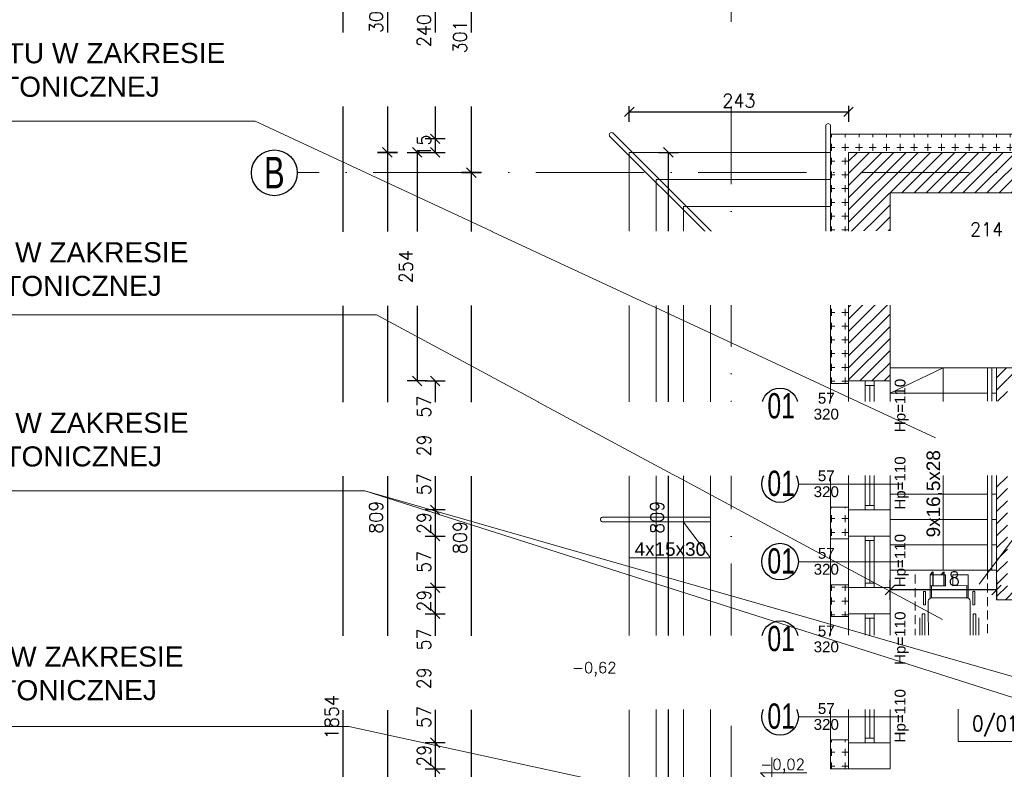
# Model space of a CAD drawing. Header units: millimetres. Extents: x -37273 to 136949, y -1495242345 to -598.
# Tile 26 of 53: x 54228 to 55319, y -16874 to -16043. Entities that reach past the tile are written whole.
import ezdxf

# ---------------------------------------------------------------- set-up
doc = ezdxf.new("R2010")
doc.units = ezdxf.units.MM
for name, pattern in [('217-500', [2, 0, -0.5, 1.5]), ('ACAD_ISO10W100', [18, 12, -3, 0, -3]), ('DASHED', [0.75, 0.5, -0.25])]:
    doc.linetypes.add(name, pattern=pattern)
for name, color, linetype, lineweight in [('0.05 SPRZĘT', 70, 'Continuous', 5), ('0.09Opis', 20, 'Continuous', 9), ('0.30 sciany', 2, 'Continuous', 30), ('A-OKN', 3, 'Continuous', 13), ('F-BIL-OP', 103, 'Continuous', 9), ('urządzenia', 252, 'Continuous', 0), ('wymiarowannie', 253, 'Continuous', 5), ('ściany', 190, 'Continuous', 25)]:
    doc.layers.add(name, color=color, linetype=linetype, lineweight=lineweight)
for name, color, linetype in [('OPISY', 4, 'Continuous'), ('wym', 1, 'Continuous'), ('ściana', 7, 'Continuous')]:
    doc.layers.add(name, color=color, linetype=linetype)
doc.layers.add('projektowana skarpa', color=7, linetype='Continuous', lineweight=5, true_color=0x3f3f3f)
doc.styles.add('arial12', font='arial.ttf', dxfattribs={"height": 12})
doc.styles.add('op2', font='arial.ttf')
doc.styles.add('SIMPLEX', font='simplex', dxfattribs={"width": 0.85})
doc.styles.get("Standard").update_dxf_attribs({"font": 'arial.ttf'})
doc.styles.add('Style-CHAR_FAST_FONT', font='CHAR_FAST_FONT.shx')
doc.styles.add('WYM_50', font='simplex.shx', dxfattribs={"width": 0.95})
doc.dimstyles.new('50', dxfattribs={"dimtxt": 15, "dimasz": 0.15, "dimexe": 13, "dimexo": 30, "dimgap": 5, "dimtad": 1, "dimdec": 0, "dimrnd": 0.5, "dimzin": 1, "dimdsep": 46, "dimtxsty": 'WYM_50', "dimblk": 'A', "dimcen": 3, "dimdle": 5, "dimse1": 1, "dimse2": 1, "dimclrd": 256, "dimclre": 256, "dimclrt": 2, "dimaunit": 1, "dimadec": 0, "dimazin": 0, "dimtfac": 0.32, "dimtdec": 0, "dimtix": 1, "dimtmove": 1, "dimatfit": 3, "dimldrblk": 'A', "dimfxl": 1, "dimtvp": 0.08, "dimtolj": 1, "dimtzin": 1, "dimarcsym": 0})
pattern_1 = [(90, (-12462.238, -3.81), (-15.24, 9e-16), [7.62, -7.62]), (180, (-12458.429, 0), (-2e-15, -15.24), [7.62, -7.62])]

# ---------------------------------------------------------------- blocks, each defined once
blk = doc.blocks.new('A')
at = {"color": 1, "linetype": 'Continuous'}
blk.add_line((0, 73.6), (0, -73.6), dxfattribs=at)
at = {"color": 7, "linetype": 'Continuous'}
blk.add_line((-35.3, -35.3), (35.3, 35.3), dxfattribs=at)
blk = doc.blocks.new('*D2054')
at = {"layer": 'Defpoints', "color": 0, "lineweight": 13, "ltscale": 3}
for p in [(54761.1, -15911.9), (54728, -16212.9), (54745.6, -16212.9)]:
    blk.add_point(p, dxfattribs=at)
at = {"layer": 'wym', "lineweight": -2}
blk.add_line((54728, -15912), (54728, -16212.7), dxfattribs=at)
at = {"layer": 'wym', "lineweight": -2, "ltscale": 3, "xscale": 0.15, "yscale": 0.15, "zscale": 0.15}
for p, rotation in [((54728, -15911.9), 90), ((54728, -16212.9), 270)]:
    blk.add_blockref('A', p, dxfattribs=dict(at, rotation=rotation))
at = {"layer": 'wym', "color": 2, "ltscale": 3, "insert": (54715.5, -16062.4), "char_height": 15, "attachment_point": 5, "rotation": 90, "style": 'WYM_50'}
blk.add_mtext('\\A1;301', dxfattribs=at)
blk = doc.blocks.new('*D2055')
at = {"layer": 'Defpoints', "color": 0, "lineweight": 13, "ltscale": 3}
for p in [(54672.9, -16212.9), (54672.9, -17021.9), (54728, -17021.9)]:
    blk.add_point(p, dxfattribs=at)
at = {"layer": 'wym', "lineweight": -2}
blk.add_line((54728, -16213), (54728, -17021.7), dxfattribs=at)
at = {"layer": 'wym', "lineweight": -2, "ltscale": 3, "xscale": 0.15, "yscale": 0.15, "zscale": 0.15}
for p, rotation in [((54728, -16212.9), 90), ((54728, -17021.9), 270)]:
    blk.add_blockref('A', p, dxfattribs=dict(at, rotation=rotation))
at = {"layer": 'wym', "color": 2, "ltscale": 3, "insert": (54715.5, -16617.4), "char_height": 15, "attachment_point": 5, "rotation": 90, "style": 'WYM_50'}
blk.add_mtext('\\A1;809', dxfattribs=at)
blk = doc.blocks.new('*D2059')
at = {"layer": 'Defpoints', "color": 0, "lineweight": 13, "ltscale": 3}
for p in [(55963, -15935.4), (54688, -16175.4), (55963, -16175.4)]:
    blk.add_point(p, dxfattribs=at)
at = {"layer": 'wym', "lineweight": -2}
blk.add_line((54688, -15935.5), (54688, -16175.2), dxfattribs=at)
at = {"layer": 'wym', "lineweight": -2, "ltscale": 3, "xscale": 0.15, "yscale": 0.15, "zscale": 0.15}
for p, rotation in [((54688, -15935.4), 90), ((54688, -16175.4), 270)]:
    blk.add_blockref('A', p, dxfattribs=dict(at, rotation=rotation))
at = {"layer": 'wym', "color": 2, "ltscale": 3, "insert": (54675.5, -16055.4), "char_height": 15, "attachment_point": 5, "rotation": 90, "style": 'WYM_50'}
blk.add_mtext('\\A1;240', dxfattribs=at)
blk = doc.blocks.new('*D2060')
at = {"layer": 'Defpoints', "color": 0, "lineweight": 13, "ltscale": 3}
for p in [(55963, -16175.4), (54688, -16190.4), (55963, -16190.4)]:
    blk.add_point(p, dxfattribs=at)
at = {"layer": 'wym', "lineweight": -2}
for p, q in [((54688, -16175.2), (54688, -16175.1)), ((54688, -16175.4), (54688, -16190.4)), ((54688, -16190.5), (54688, -16190.7))]:
    blk.add_line(p, q, dxfattribs=at)
at = {"layer": 'wym', "lineweight": -2, "ltscale": 3, "xscale": 0.15, "yscale": 0.15, "zscale": 0.15}
for p, rotation in [((54688, -16175.4), 270), ((54688, -16190.4), 90)]:
    blk.add_blockref('A', p, dxfattribs=dict(at, rotation=rotation))
at = {"layer": 'wym', "color": 2, "ltscale": 3, "insert": (54675.5, -16182.9), "char_height": 15, "attachment_point": 5, "rotation": 90, "style": 'WYM_50'}
blk.add_mtext('\\A1;15', dxfattribs=at)
blk = doc.blocks.new('*D2061')
at = {"layer": 'Defpoints', "color": 0, "lineweight": 13, "ltscale": 3}
for p in [(55126, -16190.4), (54668, -16443.8), (55146, -16443.8)]:
    blk.add_point(p, dxfattribs=at)
at = {"layer": 'wym', "lineweight": -2}
blk.add_line((54668, -16190.5), (54668, -16443.6), dxfattribs=at)
at = {"layer": 'wym', "lineweight": -2, "ltscale": 3, "xscale": 0.15, "yscale": 0.15, "zscale": 0.15}
for p, rotation in [((54668, -16190.4), 90), ((54668, -16443.8), 270)]:
    blk.add_blockref('A', p, dxfattribs=dict(at, rotation=rotation))
at = {"layer": 'wym', "color": 2, "ltscale": 3, "insert": (54655.5, -16317.1), "char_height": 15, "attachment_point": 5, "rotation": 90, "style": 'WYM_50'}
blk.add_mtext('\\A1;254', dxfattribs=at)
blk = doc.blocks.new('*D2062')
at = {"layer": 'Defpoints', "color": 0, "lineweight": 13, "ltscale": 3}
for p in [(55146, -16443.8), (54688, -16500.8), (55146, -16500.8)]:
    blk.add_point(p, dxfattribs=at)
at = {"layer": 'wym', "lineweight": -2}
blk.add_line((54688, -16443.9), (54688, -16500.6), dxfattribs=at)
at = {"layer": 'wym', "lineweight": -2, "ltscale": 3, "xscale": 0.15, "yscale": 0.15, "zscale": 0.15}
for p, rotation in [((54688, -16443.8), 90), ((54688, -16500.8), 270)]:
    blk.add_blockref('A', p, dxfattribs=dict(at, rotation=rotation))
at = {"layer": 'wym', "color": 2, "ltscale": 3, "insert": (54675.5, -16472.3), "char_height": 15, "attachment_point": 5, "rotation": 90, "style": 'WYM_50'}
blk.add_mtext('\\A1;57', dxfattribs=at)
blk = doc.blocks.new('*D2063')
at = {"layer": 'Defpoints', "color": 0, "lineweight": 13, "ltscale": 3}
for p in [(55146, -16500.8), (54688, -16529.8), (55146, -16529.8)]:
    blk.add_point(p, dxfattribs=at)
at = {"layer": 'wym', "lineweight": -2}
for p, q in [((54688, -16500.6), (54688, -16500.5)), ((54688, -16500.8), (54688, -16529.8)), ((54688, -16529.9), (54688, -16530.1))]:
    blk.add_line(p, q, dxfattribs=at)
at = {"layer": 'wym', "lineweight": -2, "ltscale": 3, "xscale": 0.15, "yscale": 0.15, "zscale": 0.15}
for p, rotation in [((54688, -16500.8), 270), ((54688, -16529.8), 90)]:
    blk.add_blockref('A', p, dxfattribs=dict(at, rotation=rotation))
at = {"layer": 'wym', "color": 2, "ltscale": 3, "insert": (54675.5, -16515.3), "char_height": 15, "attachment_point": 5, "rotation": 90, "style": 'WYM_50'}
blk.add_mtext('\\A1;29', dxfattribs=at)
blk = doc.blocks.new('*D2064')
at = {"layer": 'Defpoints', "color": 0, "lineweight": 13, "ltscale": 3}
for p in [(55146, -16529.8), (54688, -16586.8), (55146, -16586.8)]:
    blk.add_point(p, dxfattribs=at)
at = {"layer": 'wym', "lineweight": -2}
blk.add_line((54688, -16529.9), (54688, -16586.6), dxfattribs=at)
at = {"layer": 'wym', "lineweight": -2, "ltscale": 3, "xscale": 0.15, "yscale": 0.15, "zscale": 0.15}
for p, rotation in [((54688, -16529.8), 90), ((54688, -16586.8), 270)]:
    blk.add_blockref('A', p, dxfattribs=dict(at, rotation=rotation))
at = {"layer": 'wym', "color": 2, "ltscale": 3, "insert": (54675.5, -16558.3), "char_height": 15, "attachment_point": 5, "rotation": 90, "style": 'WYM_50'}
blk.add_mtext('\\A1;57', dxfattribs=at)
blk = doc.blocks.new('*D2065')
at = {"layer": 'Defpoints', "color": 0, "lineweight": 13, "ltscale": 3}
for p in [(55146, -16586.8), (54688, -16615.8), (55146, -16615.8)]:
    blk.add_point(p, dxfattribs=at)
at = {"layer": 'wym', "lineweight": -2}
for p, q in [((54688, -16586.6), (54688, -16586.5)), ((54688, -16586.8), (54688, -16615.8)), ((54688, -16615.9), (54688, -16616.1))]:
    blk.add_line(p, q, dxfattribs=at)
at = {"layer": 'wym', "lineweight": -2, "ltscale": 3, "xscale": 0.15, "yscale": 0.15, "zscale": 0.15}
for p, rotation in [((54688, -16586.8), 270), ((54688, -16615.8), 90)]:
    blk.add_blockref('A', p, dxfattribs=dict(at, rotation=rotation))
at = {"layer": 'wym', "color": 2, "ltscale": 3, "insert": (54675.5, -16601.3), "char_height": 15, "attachment_point": 5, "rotation": 90, "style": 'WYM_50'}
blk.add_mtext('\\A1;29', dxfattribs=at)
blk = doc.blocks.new('*D2066')
at = {"layer": 'Defpoints', "color": 0, "lineweight": 13, "ltscale": 3}
for p in [(55146, -16615.8), (54688, -16672.8), (55146, -16672.8)]:
    blk.add_point(p, dxfattribs=at)
at = {"layer": 'wym', "lineweight": -2}
blk.add_line((54688, -16615.9), (54688, -16672.6), dxfattribs=at)
at = {"layer": 'wym', "lineweight": -2, "ltscale": 3, "xscale": 0.15, "yscale": 0.15, "zscale": 0.15}
for p, rotation in [((54688, -16615.8), 90), ((54688, -16672.8), 270)]:
    blk.add_blockref('A', p, dxfattribs=dict(at, rotation=rotation))
at = {"layer": 'wym', "color": 2, "ltscale": 3, "insert": (54675.5, -16644.3), "char_height": 15, "attachment_point": 5, "rotation": 90, "style": 'WYM_50'}
blk.add_mtext('\\A1;57', dxfattribs=at)
blk = doc.blocks.new('*D2067')
at = {"layer": 'Defpoints', "color": 0, "lineweight": 13, "ltscale": 3}
for p in [(55146, -16672.8), (54688, -16701.8), (55146, -16701.8)]:
    blk.add_point(p, dxfattribs=at)
at = {"layer": 'wym', "lineweight": -2}
for p, q in [((54688, -16672.6), (54688, -16672.5)), ((54688, -16672.8), (54688, -16701.8)), ((54688, -16701.9), (54688, -16702.1))]:
    blk.add_line(p, q, dxfattribs=at)
at = {"layer": 'wym', "lineweight": -2, "ltscale": 3, "xscale": 0.15, "yscale": 0.15, "zscale": 0.15}
for p, rotation in [((54688, -16672.8), 270), ((54688, -16701.8), 90)]:
    blk.add_blockref('A', p, dxfattribs=dict(at, rotation=rotation))
at = {"layer": 'wym', "color": 2, "ltscale": 3, "insert": (54675.5, -16687.3), "char_height": 15, "attachment_point": 5, "rotation": 90, "style": 'WYM_50'}
blk.add_mtext('\\A1;29', dxfattribs=at)
blk = doc.blocks.new('*D2068')
at = {"layer": 'Defpoints', "color": 0, "lineweight": 13, "ltscale": 3}
for p in [(55146, -16701.8), (54688, -16758.8), (55146, -16758.8)]:
    blk.add_point(p, dxfattribs=at)
at = {"layer": 'wym', "lineweight": -2}
blk.add_line((54688, -16701.9), (54688, -16758.6), dxfattribs=at)
at = {"layer": 'wym', "lineweight": -2, "ltscale": 3, "xscale": 0.15, "yscale": 0.15, "zscale": 0.15}
for p, rotation in [((54688, -16701.8), 90), ((54688, -16758.8), 270)]:
    blk.add_blockref('A', p, dxfattribs=dict(at, rotation=rotation))
at = {"layer": 'wym', "color": 2, "ltscale": 3, "insert": (54675.5, -16730.3), "char_height": 15, "attachment_point": 5, "rotation": 90, "style": 'WYM_50'}
blk.add_mtext('\\A1;57', dxfattribs=at)
blk = doc.blocks.new('*D2069')
at = {"layer": 'Defpoints', "color": 0, "lineweight": 13, "ltscale": 3}
for p in [(55146, -16758.8), (54688, -16787.8), (55146, -16787.8)]:
    blk.add_point(p, dxfattribs=at)
at = {"layer": 'wym', "lineweight": -2}
for p, q in [((54688, -16758.6), (54688, -16758.5)), ((54688, -16758.8), (54688, -16787.8)), ((54688, -16787.9), (54688, -16788.1))]:
    blk.add_line(p, q, dxfattribs=at)
at = {"layer": 'wym', "lineweight": -2, "ltscale": 3, "xscale": 0.15, "yscale": 0.15, "zscale": 0.15}
for p, rotation in [((54688, -16758.8), 270), ((54688, -16787.8), 90)]:
    blk.add_blockref('A', p, dxfattribs=dict(at, rotation=rotation))
at = {"layer": 'wym', "color": 2, "ltscale": 3, "insert": (54675.5, -16773.3), "char_height": 15, "attachment_point": 5, "rotation": 90, "style": 'WYM_50'}
blk.add_mtext('\\A1;29', dxfattribs=at)
blk = doc.blocks.new('*D2070')
at = {"layer": 'Defpoints', "color": 0, "lineweight": 13, "ltscale": 3}
for p in [(55146, -16787.8), (54688, -16844.8), (55146, -16844.8)]:
    blk.add_point(p, dxfattribs=at)
at = {"layer": 'wym', "lineweight": -2}
blk.add_line((54688, -16787.9), (54688, -16844.6), dxfattribs=at)
at = {"layer": 'wym', "lineweight": -2, "ltscale": 3, "xscale": 0.15, "yscale": 0.15, "zscale": 0.15}
for p, rotation in [((54688, -16787.8), 90), ((54688, -16844.8), 270)]:
    blk.add_blockref('A', p, dxfattribs=dict(at, rotation=rotation))
at = {"layer": 'wym', "color": 2, "ltscale": 3, "insert": (54675.5, -16816.3), "char_height": 15, "attachment_point": 5, "rotation": 90, "style": 'WYM_50'}
blk.add_mtext('\\A1;57', dxfattribs=at)
blk = doc.blocks.new('*D2071')
at = {"layer": 'Defpoints', "color": 0, "lineweight": 13, "ltscale": 3}
for p in [(55146, -16844.8), (54688, -16873.8), (55146, -16873.8)]:
    blk.add_point(p, dxfattribs=at)
at = {"layer": 'wym', "lineweight": -2}
for p, q in [((54688, -16844.6), (54688, -16844.5)), ((54688, -16844.8), (54688, -16873.8)), ((54688, -16873.9), (54688, -16874.1))]:
    blk.add_line(p, q, dxfattribs=at)
at = {"layer": 'wym', "lineweight": -2, "ltscale": 3, "xscale": 0.15, "yscale": 0.15, "zscale": 0.15}
for p, rotation in [((54688, -16844.8), 270), ((54688, -16873.8), 90)]:
    blk.add_blockref('A', p, dxfattribs=dict(at, rotation=rotation))
at = {"layer": 'wym', "color": 2, "ltscale": 3, "insert": (54675.5, -16859.3), "char_height": 15, "attachment_point": 5, "rotation": 90, "style": 'WYM_50'}
blk.add_mtext('\\A1;29', dxfattribs=at)
blk = doc.blocks.new('*D2072')
at = {"layer": 'Defpoints', "color": 0, "lineweight": 13, "ltscale": 3}
for p in [(55192, -16873.8), (54688, -16973.8), (55192, -16973.8)]:
    blk.add_point(p, dxfattribs=at)
at = {"layer": 'ściana', "lineweight": -2, "ltscale": 3}
blk.add_line((54688, -16873.9), (54688, -16973.6), dxfattribs=at)
at = {"layer": 'ściana', "lineweight": -2, "ltscale": 3, "xscale": 0.15, "yscale": 0.15, "zscale": 0.15}
for p, rotation in [((54688, -16873.8), 90), ((54688, -16973.8), 270)]:
    blk.add_blockref('A', p, dxfattribs=dict(at, rotation=rotation))
at = {"layer": 'ściana', "color": 2, "lineweight": 13, "ltscale": 3, "insert": (54675.5, -16923.8), "char_height": 15, "attachment_point": 5, "rotation": 90, "style": 'WYM_50'}
blk.add_mtext('\\A1;100', dxfattribs=at)
blk = doc.blocks.new('*D2076')
at = {"layer": 'Defpoints', "color": 0, "lineweight": 13, "ltscale": 3}
for p in [(56030.9, -15889.4), (54635, -16190.4), (55963, -16190.4)]:
    blk.add_point(p, dxfattribs=at)
at = {"layer": 'wym', "lineweight": -2}
blk.add_line((54635, -15889.5), (54635, -16190.2), dxfattribs=at)
at = {"layer": 'wym', "lineweight": -2, "ltscale": 3, "xscale": 0.15, "yscale": 0.15, "zscale": 0.15}
for p, rotation in [((54635, -15889.4), 90), ((54635, -16190.4), 270)]:
    blk.add_blockref('A', p, dxfattribs=dict(at, rotation=rotation))
at = {"layer": 'wym', "color": 2, "ltscale": 3, "insert": (54622.5, -16039.9), "char_height": 15, "attachment_point": 5, "rotation": 90, "style": 'WYM_50'}
blk.add_mtext('\\A1;301', dxfattribs=at)
blk = doc.blocks.new('*D2077')
at = {"layer": 'Defpoints', "color": 0, "lineweight": 13, "ltscale": 3}
for p in [(54812.8, -16190.4), (54635, -16999.4), (55032.4, -16999.4)]:
    blk.add_point(p, dxfattribs=at)
at = {"layer": 'wym', "lineweight": -2}
blk.add_line((54635, -16190.5), (54635, -16999.2), dxfattribs=at)
at = {"layer": 'wym', "lineweight": -2, "ltscale": 3, "xscale": 0.15, "yscale": 0.15, "zscale": 0.15}
for p, rotation in [((54635, -16190.4), 90), ((54635, -16999.4), 270)]:
    blk.add_blockref('A', p, dxfattribs=dict(at, rotation=rotation))
at = {"layer": 'wym', "color": 2, "ltscale": 3, "insert": (54622.5, -16594.9), "char_height": 15, "attachment_point": 5, "rotation": 90, "style": 'WYM_50'}
blk.add_mtext('\\A1;809', dxfattribs=at)
blk = doc.blocks.new('*D2079')
at = {"layer": 'Defpoints', "color": 0, "lineweight": 13, "ltscale": 3}
for p in [(54638, -15889.4), (54585.7, -17743.4), (54638, -17743.4)]:
    blk.add_point(p, dxfattribs=at)
at = {"layer": 'wym', "lineweight": -2}
blk.add_line((54585.7, -15889.5), (54585.7, -17743.2), dxfattribs=at)
at = {"layer": 'wym', "lineweight": -2, "ltscale": 3, "xscale": 0.15, "yscale": 0.15, "zscale": 0.15}
for p, rotation in [((54585.7, -15889.4), 90), ((54585.7, -17743.4), 270)]:
    blk.add_blockref('A', p, dxfattribs=dict(at, rotation=rotation))
at = {"layer": 'wym', "color": 2, "ltscale": 3, "insert": (54573.2, -16816.4), "char_height": 15, "attachment_point": 5, "rotation": 90, "style": 'WYM_50'}
blk.add_mtext('\\A1;1854', dxfattribs=at)
blk = doc.blocks.new('*D2165')
at = {"layer": 'Defpoints', "color": 0, "lineweight": 13, "ltscale": 3}
for p in [(55406, -16288.3), (55192, -16362.1), (55406, -16362.1)]:
    blk.add_point(p, dxfattribs=at)
at = {"layer": 'wym', "lineweight": -2}
blk.add_line((55192.2, -16288.3), (55405.9, -16288.3), dxfattribs=at)
at = {"layer": 'wym', "lineweight": -2, "ltscale": 3, "xscale": 0.15, "yscale": 0.15, "zscale": 0.15, "rotation": 180}
blk.add_blockref('A', (55192, -16288.3), dxfattribs=at)
at = {"layer": 'wym', "lineweight": -2, "ltscale": 3, "xscale": 0.15, "yscale": 0.15, "zscale": 0.15}
blk.add_blockref('A', (55406, -16288.3), dxfattribs=at)
at = {"layer": 'wym', "color": 2, "ltscale": 3, "insert": (55299, -16275.8), "char_height": 15, "attachment_point": 5, "style": 'WYM_50'}
blk.add_mtext('\\A1;214', dxfattribs=at)
blk = doc.blocks.new('*D2176')
at = {"layer": 'Defpoints', "color": 0, "lineweight": 13, "ltscale": 3}
for p in [(55426, -15761.3), (55146, -16190.4), (55426, -16190.4)]:
    blk.add_point(p, dxfattribs=at)
at = {"layer": 'wym', "lineweight": -2}
blk.add_line((55146.2, -15761.3), (55425.9, -15761.3), dxfattribs=at)
at = {"layer": 'wym', "lineweight": -2, "ltscale": 3, "xscale": 0.15, "yscale": 0.15, "zscale": 0.15, "rotation": 180}
blk.add_blockref('A', (55146, -15761.3), dxfattribs=at)
at = {"layer": 'wym', "lineweight": -2, "ltscale": 3, "xscale": 0.15, "yscale": 0.15, "zscale": 0.15}
blk.add_blockref('A', (55426, -15761.3), dxfattribs=at)
at = {"layer": 'wym', "color": 2, "ltscale": 3, "insert": (55286, -15748.8), "char_height": 15, "attachment_point": 5, "style": 'WYM_50'}
blk.add_mtext('\\A1;280', dxfattribs=at)
blk = doc.blocks.new('*D2191')
at = {"layer": 'Defpoints', "color": 0, "lineweight": 13, "ltscale": 3}
for p in [(55963, -15714.6), (55146, -16190.4), (55963, -16182.9)]:
    blk.add_point(p, dxfattribs=at)
at = {"layer": 'ściana', "lineweight": -2, "ltscale": 3}
blk.add_line((55146.2, -15714.6), (55962.9, -15714.6), dxfattribs=at)
at = {"layer": 'ściana', "lineweight": -2, "ltscale": 3, "xscale": 0.15, "yscale": 0.15, "zscale": 0.15, "rotation": 180}
blk.add_blockref('A', (55146, -15714.6), dxfattribs=at)
at = {"layer": 'ściana', "lineweight": -2, "ltscale": 3, "xscale": 0.15, "yscale": 0.15, "zscale": 0.15}
blk.add_blockref('A', (55963, -15714.6), dxfattribs=at)
at = {"layer": 'ściana', "color": 2, "lineweight": 13, "ltscale": 3, "insert": (55554.5, -15702.1), "char_height": 15, "attachment_point": 5, "style": 'WYM_50'}
blk.add_mtext('\\A1;817', dxfattribs=at)
blk = doc.blocks.new('*D2195')
at = {"layer": 'Defpoints', "color": 0, "lineweight": 13, "ltscale": 3}
for p in [(55192, -16675.1), (55192, -16675.4), (55310, -16675.1)]:
    blk.add_point(p, dxfattribs=at)
at = {"layer": 'wym', "lineweight": -2}
blk.add_line((55309.9, -16675.4), (55192.2, -16675.4), dxfattribs=at)
at = {"layer": 'wym', "lineweight": -2, "ltscale": 3, "xscale": 0.15, "yscale": 0.15, "zscale": 0.15, "rotation": 180}
blk.add_blockref('A', (55192, -16675.4), dxfattribs=at)
at = {"layer": 'wym', "lineweight": -2, "ltscale": 3, "xscale": 0.15, "yscale": 0.15, "zscale": 0.15}
blk.add_blockref('A', (55310, -16675.4), dxfattribs=at)
at = {"layer": 'wym', "color": 2, "ltscale": 3, "insert": (55251, -16662.9), "char_height": 15, "attachment_point": 5, "style": 'WYM_50'}
blk.add_mtext('\\A1;118', dxfattribs=at)
blk = doc.blocks.new('*D2239')
at = {"layer": 'Defpoints', "color": 0, "lineweight": 13, "ltscale": 3}
for p in [(54903, -16190.4), (54946.4, -16190.4), (54984.7, -16999.4)]:
    blk.add_point(p, dxfattribs=at)
at = {"layer": 'wym', "lineweight": -2}
blk.add_line((54946.4, -16999.2), (54946.4, -16190.5), dxfattribs=at)
at = {"layer": 'wym', "lineweight": -2, "ltscale": 3, "xscale": 0.15, "yscale": 0.15, "zscale": 0.15}
for p, rotation in [((54946.4, -16190.4), 90), ((54946.4, -16999.4), 270)]:
    blk.add_blockref('A', p, dxfattribs=dict(at, rotation=rotation))
at = {"layer": 'wym', "color": 2, "ltscale": 3, "insert": (54933.9, -16594.9), "char_height": 15, "attachment_point": 5, "rotation": 90, "style": 'WYM_50'}
blk.add_mtext('\\A1;809', dxfattribs=at)
blk = doc.blocks.new('*D2240')
at = {"layer": 'Defpoints', "color": 0, "lineweight": 13, "ltscale": 3}
for p in [(55146, -16145.5), (54903, -16190.4), (55146, -16190.4)]:
    blk.add_point(p, dxfattribs=at)
at = {"layer": 'wym', "lineweight": -2}
blk.add_line((54903.2, -16145.5), (55145.9, -16145.5), dxfattribs=at)
at = {"layer": 'wym', "lineweight": -2, "ltscale": 3, "xscale": 0.15, "yscale": 0.15, "zscale": 0.15, "rotation": 180}
blk.add_blockref('A', (54903, -16145.5), dxfattribs=at)
at = {"layer": 'wym', "lineweight": -2, "ltscale": 3, "xscale": 0.15, "yscale": 0.15, "zscale": 0.15}
blk.add_blockref('A', (55146, -16145.5), dxfattribs=at)
at = {"layer": 'wym', "color": 2, "ltscale": 3, "insert": (55024.5, -16133), "char_height": 15, "attachment_point": 5, "style": 'WYM_50'}
blk.add_mtext('\\A1;243', dxfattribs=at)
blk = doc.blocks.new('gfgfgfgf')
at = {"layer": '0.05 SPRZĘT', "color": 251}
for p, q in [((68806.7, -27833), (68806.7, -27846.8)), ((68808.2, -27833), (68808.2, -27846.8)), ((68847.1, -27833.1), (68847.1, -27846.8)), ((68848.7, -27833.1), (68848.7, -27846.8)), ((68804.4, -27896.7), (68804.5, -27850.2)), ((68808.4, -27846.4), (68847, -27846.4)), ((68850.8, -27850.3), (68850.7, -27896.8)), ((68794.9, -27913.1), (68794.9, -27868.7)), ((68860.2, -27913.3), (68860.3, -27868.8)), ((68801.1, -27890.5), (68804.4, -27890.5)), ((68801.1, -27892.7), (68804.4, -27892.7)), ((68806.9, -27897.8), (68806.9, -27906.7)), ((68808.5, -27906.7), (68808.5, -27898.4)), ((68846.6, -27906.8), (68846.6, -27898.4)), ((68848.2, -27897.8), (68848.2, -27906.8)), ((68850.7, -27890.6), (68854.4, -27890.6)), ((68850.7, -27892.8), (68854.4, -27892.8)), ((68806.9, -27906.7), (68808.5, -27906.7)), ((68848.2, -27906.8), (68846.6, -27906.8))]:
    blk.add_line(p, q, dxfattribs=at)
for points in [[(68806.7, -27821.1), (68806.7, -27833), (68823.7, -27833.1), (68823.7, -27821.1)], [(68848.7, -27821.2), (68848.7, -27833.1), (68831.7, -27833.1), (68831.7, -27821.1)]]:
    blk.add_lwpolyline(points, close=True, dxfattribs=at)
for points in [[(68800.1, -27839.3), (68800.8, -27839.3, -0.414214), (68801.5, -27840), (68801.5, -27853.5, -0.414214), (68800.7, -27854.3), (68800, -27854.3, -0.414214), (68799.3, -27853.5), (68799.3, -27840, -0.414214)], [(68855.3, -27839.4), (68854.6, -27839.4, 0.414214), (68853.8, -27840.1), (68853.8, -27853.6, 0.414214), (68854.5, -27854.4), (68855.2, -27854.4, 0.414214), (68856, -27853.6), (68856, -27840.1, 0.414214)], [(68799.2, -27864.2), (68800, -27864.2, -0.414214), (68801.2, -27865.4), (68801.1, -27917.3, -0.414214), (68799.9, -27918.4), (68799.1, -27918.4, -0.414214), (68798, -27917.3), (68798.1, -27865.4, -0.414214)], [(68855.6, -27864.3), (68856.4, -27864.3, -0.414214), (68857.6, -27865.5), (68857.5, -27917.4, -0.414214), (68856.3, -27918.5), (68855.5, -27918.5, -0.414214), (68854.4, -27917.4), (68854.5, -27865.5, -0.414214)]]:
    blk.add_lwpolyline(points, format="xyb", close=True, dxfattribs=at)
for centre, radius, start, end in [((68808.3, -27850.2), 3.87, 89.8908, 179.8908), ((68846.9, -27850.3), 3.87, 359.8908, 89.8908), ((68827.7, -27842.8), 55.8, 245.3334, 294.4483), ((68827.7, -27846), 55.8, 245.3334, 294.4483)]:
    blk.add_arc(centre, radius, start, end, dxfattribs=at)

msp = doc.modelspace()

# ---------------------------------------------------------------- hatches: boundary and pattern name
at = {"layer": 'wymiarowannie', "lineweight": 13, "ltscale": 3}
h = msp.add_hatch(dxfattribs=at)
h.set_pattern_fill('CROSS', color=1, scale=0.6, angle=45)
h.set_pattern_definition(pattern_1)
h.paths.add_polyline_path([(55146.02, -16212.88), (55146.02, -16190.38), (55426.02, -16190.38), (55429.02, -16190.38), (55429.02, -16170.38), (55126.02, -16170.38), (55126.02, -16190.38), (55126.02, -16212.88)])
h = msp.add_hatch(dxfattribs=at)
h.set_pattern_fill('ANSI31', color=5, scale=3)
h.set_pattern_definition([(45, (55146.015, -16873.772), (-6.73519, 6.73519), [])])
h.paths.add_polyline_path([(55146.02, -16443.77), (55146.02, -16212.88), (55426.02, -16212.88), (55426.02, -16235.38), (55426.02, -16258.74), (55406.02, -16258.74), (55406.02, -16235.38), (55192.02, -16235.38), (55192.02, -16443.77)])
h.paths.add_polyline_path([(55310.02, -16643.39), (55310.02, -16429.38), (55406.02, -16429.38), (55406.02, -16328.74), (55426.02, -16328.74), (55426.02, -16441.38), (55322.02, -16441.38), (55322.02, -16627.45)])
h.paths.add_polyline_path([(55310.02, -16686.38), (55310.02, -16643.39), (55322.02, -16627.45), (55322.02, -16674.38), (55446.02, -16674.38), (55446.02, -16873.77), (55426.02, -16873.77), (55426.02, -16686.38)])
h.paths.add_polyline_path([(55146.02, -16212.88), (55146.02, -16190.38), (55426.02, -16190.38), (55426.02, -16212.88)])
h = msp.add_hatch(dxfattribs=at)
h.set_pattern_fill('CROSS', color=1, scale=0.6, angle=45)
h.set_pattern_definition(pattern_1)
h.paths.add_polyline_path([(55126.02, -16220.38), (55126.02, -16250.38), (55126.02, -16280.38), (55126.02, -16446.77), (55146.02, -16446.77), (55146.02, -16443.77), (55146.02, -16212.88), (55126.02, -16212.88)])
h.paths.add_polyline_path([(55126.02, -16790.77), (55146.02, -16790.77), (55146.02, -16787.77), (55146.02, -16758.77), (55146.02, -16755.77), (55126.02, -16755.77)])
h.paths.add_polyline_path([(55126.02, -16704.77), (55126.02, -16669.77), (55146.02, -16669.77), (55146.02, -16672.77), (55146.02, -16701.77), (55146.02, -16704.77)])
h.paths.add_polyline_path([(55126.02, -16618.77), (55126.02, -16583.77), (55146.02, -16583.77), (55146.02, -16586.77), (55146.02, -16615.77), (55146.02, -16618.77)])
h.paths.add_polyline_path([(55126.02, -16532.77), (55126.02, -16497.77), (55146.02, -16497.77), (55146.02, -16500.77), (55146.02, -16529.77), (55146.02, -16532.77)])
h.paths.add_polyline_path([(55126.02, -16873.77), (55146.02, -16873.77), (55146.02, -16844.77), (55146.02, -16841.77), (55126.02, -16841.77)])

# ---------------------------------------------------------------- linework, layer by layer
at = {"layer": '0.09Opis', "ltscale": 0.01}
msp.add_line((55399.25, -16524.9), (55290.75, -16668.96), dxfattribs=at)
for points in [[(54852.16, -16753.77), (54852.16, -16783), (54839.57, -16770.97), (54891.09, -16770.97)], [(54852.16, -16753.77), (54852.16, -16783), (54839.57, -16770.97), (54891.09, -16770.97)], [(55060.94, -16861.01), (55060.94, -16890.25), (55048.35, -16878.22), (55099.87, -16878.22)], [(55060.94, -16861.01), (55060.94, -16890.25), (55048.35, -16878.22), (55099.87, -16878.22)]]:
    msp.add_lwpolyline(points, dxfattribs=at)
at = {"layer": '0.30 sciany', "color": 251, "linetype": 'DASHED', "lineweight": 13, "ltscale": 20}
msp.add_lwpolyline([(55220.02, -16653.38), (55300.02, -16653.38), (55300.02, -16758.38), (55220.02, -16758.38), (55220.02, -16653.38)], dxfattribs=at)
at = {"layer": 'A-OKN'}
for p, q in [((55146.02, -16443.77), (55146.02, -16500.77)), ((55164.52, -16443.77), (55164.52, -16500.77)), ((55164.52, -16443.77), (55164.52, -16500.77)), ((55164.52, -16448.77), (55174.52, -16448.77)), ((55164.52, -16448.77), (55174.52, -16448.77)), ((55169.52, -16495.77), (55169.52, -16448.77)), ((55169.52, -16495.77), (55169.52, -16448.77)), ((55174.52, -16443.77), (55174.52, -16500.77)), ((55174.52, -16443.77), (55174.52, -16500.77)), ((55192.02, -16443.77), (55192.02, -16500.77)), ((55164.52, -16495.77), (55174.52, -16495.77)), ((55164.52, -16495.77), (55174.52, -16495.77)), ((55146.02, -16529.77), (55146.02, -16586.77)), ((55164.52, -16529.77), (55164.52, -16586.77)), ((55164.52, -16529.77), (55164.52, -16586.77)), ((55174.52, -16529.77), (55174.52, -16586.77)), ((55174.52, -16529.77), (55174.52, -16586.77)), ((55192.02, -16529.77), (55192.02, -16586.77)), ((55164.52, -16534.77), (55174.52, -16534.77)), ((55164.52, -16534.77), (55174.52, -16534.77)), ((55169.52, -16581.77), (55169.52, -16534.77)), ((55169.52, -16581.77), (55169.52, -16534.77)), ((55164.52, -16581.77), (55174.52, -16581.77)), ((55164.52, -16581.77), (55174.52, -16581.77)), ((55146.02, -16615.77), (55146.02, -16672.77)), ((55164.52, -16615.77), (55164.52, -16672.77)), ((55164.52, -16615.77), (55164.52, -16672.77)), ((55174.52, -16615.77), (55174.52, -16672.77)), ((55174.52, -16615.77), (55174.52, -16672.77)), ((55192.02, -16615.77), (55192.02, -16672.77)), ((55164.52, -16620.77), (55174.52, -16620.77)), ((55164.52, -16620.77), (55174.52, -16620.77)), ((55169.52, -16667.77), (55169.52, -16620.77)), ((55169.52, -16667.77), (55169.52, -16620.77)), ((55164.52, -16667.77), (55174.52, -16667.77)), ((55164.52, -16667.77), (55174.52, -16667.77)), ((55146.02, -16701.77), (55146.02, -16758.77)), ((55164.52, -16701.77), (55164.52, -16758.77)), ((55164.52, -16701.77), (55164.52, -16758.77)), ((55174.52, -16701.77), (55174.52, -16758.77)), ((55174.52, -16701.77), (55174.52, -16758.77)), ((55192.02, -16701.77), (55192.02, -16758.77)), ((55164.52, -16706.77), (55174.52, -16706.77)), ((55164.52, -16706.77), (55174.52, -16706.77)), ((55169.52, -16753.77), (55169.52, -16706.77)), ((55169.52, -16753.77), (55169.52, -16706.77)), ((55164.52, -16753.77), (55174.52, -16753.77)), ((55164.52, -16753.77), (55174.52, -16753.77)), ((55146.02, -16787.77), (55146.02, -16844.77)), ((55164.52, -16787.77), (55164.52, -16844.77)), ((55164.52, -16787.77), (55164.52, -16844.77)), ((55174.52, -16787.77), (55174.52, -16844.77)), ((55174.52, -16787.77), (55174.52, -16844.77)), ((55192.02, -16787.77), (55192.02, -16844.77)), ((55164.52, -16792.77), (55174.52, -16792.77)), ((55164.52, -16792.77), (55174.52, -16792.77)), ((55169.52, -16839.77), (55169.52, -16792.77)), ((55169.52, -16839.77), (55169.52, -16792.77)), ((55164.52, -16839.77), (55174.52, -16839.77)), ((55164.52, -16839.77), (55174.52, -16839.77))]:
    msp.add_line(p, q, dxfattribs=at)
for points in [[(55126.02, -16446.77), (55126.02, -16497.77)], [(55126.02, -16532.77), (55126.02, -16583.77)], [(55126.02, -16669.77), (55126.02, -16618.77)], [(55126.02, -16704.77), (55126.02, -16755.77)], [(55126.02, -16790.77), (55126.02, -16841.77)]]:
    msp.add_lwpolyline(points, dxfattribs=at)
at = {"layer": 'F-BIL-OP', "color": 0}
msp.add_lwpolyline([(55267.53, -16805.19), (55343.48, -16805.19), (55343.48, -16843.58), (55267.53, -16843.58)], close=True, dxfattribs=at)
at = {"layer": 'projektowana skarpa', "color": 1, "lineweight": 13}
msp.add_lwpolyline([(54488.55, -16155.85), (54488.55, -16155.85), (53770.28, -16155.85)], dxfattribs=at)
at = {"layer": 'projektowana skarpa', "color": 5, "lineweight": 13}
msp.add_lwpolyline([(55032.95, -16923.02), (54592.24, -16826.82), (53770.28, -16826.82)], dxfattribs=at)
at = {"layer": 'wymiarowannie', "color": 251, "linetype": 'ACAD_ISO10W100', "lineweight": 13, "ltscale": 10}
for p, q in [((55016.02, -18026.75), (55016.02, -15592.34)), ((57801.02, -16212.88), (54535.13, -16212.88))]:
    msp.add_line(p, q, dxfattribs=at)
at = {"layer": 'wymiarowannie', "color": 1, "lineweight": 13, "ltscale": 3}
for p, q in [((54996.3, -16280.38), (54884.78, -16168.86)), ((54993.02, -16284.16), (54881.23, -16172.39)), ((55251.02, -16429.38), (55192.02, -16457.38)), ((55251.02, -16653.38), (55251.02, -16429.38)), ((54993.02, -16594.88), (54873.02, -16594.88)), ((54993.02, -16599.88), (54873.02, -16599.88))]:
    msp.add_line(p, q, dxfattribs=at)
at = {"layer": 'wymiarowannie', "color": 5, "lineweight": 13, "ltscale": 3}
for p, q in [((55310.02, -16429.38), (55192.02, -16429.38)), ((55300.02, -16653.38), (55300.02, -16429.38)), ((55305.02, -16653.38), (55305.02, -16429.38)), ((55300.02, -16457.38), (55192.02, -16457.38)), ((55310.02, -16457.38), (55305.02, -16457.38)), ((55300.02, -16485.38), (55192.02, -16485.38)), ((55310.02, -16485.38), (55305.02, -16485.38)), ((55300.02, -16513.38), (55192.02, -16513.38)), ((55310.02, -16513.38), (55305.02, -16513.38)), ((55300.02, -16541.38), (55192.02, -16541.38)), ((55310.02, -16541.38), (55305.02, -16541.38)), ((55300.02, -16569.38), (55192.02, -16569.38)), ((55310.02, -16569.38), (55305.02, -16569.38)), ((54993.02, -16639.88), (54963.02, -16600.18)), ((55300.02, -16597.38), (55192.02, -16597.38)), ((55310.02, -16597.38), (55305.02, -16597.38)), ((55300.02, -16625.38), (55192.02, -16625.38)), ((55310.02, -16625.38), (55305.02, -16625.38)), ((54993.02, -16639.88), (54903.02, -16639.88)), ((55305.02, -16653.38), (55192.02, -16653.38)), ((55310.02, -16653.38), (55305.02, -16653.38))]:
    msp.add_line(p, q, dxfattribs=at)
at = {"layer": 'wymiarowannie', "ltscale": 3}
for p, q in [((55205.74, -16472.27), (55090.42, -16472.27)), ((55205.74, -16558.27), (55090.42, -16558.27)), ((55205.74, -16644.27), (55090.42, -16644.27)), ((55205.74, -16730.27), (55090.42, -16730.27)), ((55205.74, -16816.27), (55090.42, -16816.27))]:
    msp.add_line(p, q, dxfattribs=at)
at = {"layer": 'wymiarowannie', "color": 1, "lineweight": 13, "ltscale": 3}
for points in [[(55121.02, -16160.38), (55121.02, -16280.38)], [(55126.02, -16160.38), (55126.02, -16280.38)]]:
    msp.add_lwpolyline(points, dxfattribs=at)
at = {"layer": 'wymiarowannie', "color": 5, "lineweight": 13, "ltscale": 3}
for points in [[(54903.02, -16999.38), (54903.02, -16190.38), (55126.02, -16190.38)], [(54933.02, -16999.38), (54933.02, -16220.38), (55126.02, -16220.38)], [(54963.02, -16999.38), (54963.02, -16250.38), (55126.02, -16250.38)], [(54993.02, -16979.38), (54993.02, -16280.38), (55126.02, -16280.38)]]:
    msp.add_lwpolyline(points, dxfattribs=at)
at = {"layer": 'wymiarowannie', "color": 1, "lineweight": 13, "ltscale": 3}
for centre, start, end in [((55123.52, -16161.11), 16.23994, 163.76006), ((54883.52, -16171.13), 61.23994, 208.76006), ((54873.74, -16597.38), 106.23994, 253.76006)]:
    msp.add_arc(centre, 2.6, start, end, dxfattribs=at)
at = {"layer": 'ściana', "lineweight": 13, "ltscale": 3}
for p, q in [((55146.02, -16190.38), (55426.02, -16190.38)), ((55146.02, -16190.38), (55146.02, -16443.77)), ((55192.02, -16235.38), (55406.02, -16235.38)), ((55192.02, -16235.38), (55192.02, -16443.77)), ((55310.02, -16686.38), (55310.02, -16429.38)), ((55310.02, -16429.38), (55406.02, -16429.38)), ((55192.02, -16443.77), (55146.02, -16443.77)), ((55146.02, -16500.77), (55146.02, -16529.77)), ((55192.02, -16500.77), (55146.02, -16500.77)), ((55192.02, -16500.77), (55192.02, -16529.77)), ((55192.02, -16529.77), (55146.02, -16529.77)), ((55146.02, -16586.77), (55146.02, -16615.77)), ((55192.02, -16586.77), (55146.02, -16586.77)), ((55192.02, -16586.77), (55192.02, -16615.77)), ((55192.02, -16615.77), (55146.02, -16615.77)), ((55146.02, -16672.77), (55146.02, -16701.77)), ((55192.02, -16672.77), (55146.02, -16672.77)), ((55192.02, -16672.77), (55192.02, -16701.77)), ((55426.02, -16686.38), (55310.02, -16686.38)), ((55192.02, -16701.77), (55146.02, -16701.77)), ((55146.02, -16758.77), (55146.02, -16787.77)), ((55192.02, -16758.77), (55146.02, -16758.77)), ((55192.02, -16758.77), (55192.02, -16787.77)), ((55192.02, -16787.77), (55146.02, -16787.77)), ((55146.02, -16844.77), (55146.02, -16873.77)), ((55192.02, -16844.77), (55146.02, -16844.77)), ((55192.02, -16844.77), (55192.02, -16873.77)), ((55192.02, -16873.77), (55146.02, -16873.77))]:
    msp.add_line(p, q, dxfattribs=at)
at = {"layer": 'ściana', "color": 1, "lineweight": 13, "ltscale": 3}
for points in [[(55126.02, -16446.77), (55126.02, -16170.38), (55429.02, -16170.38)], [(55146.02, -16446.77), (55126.02, -16446.77)], [(55126.02, -16532.77), (55126.02, -16497.77)], [(55146.02, -16497.77), (55126.02, -16497.77)], [(55146.02, -16532.77), (55126.02, -16532.77)], [(55126.02, -16618.77), (55126.02, -16583.77)], [(55146.02, -16583.77), (55126.02, -16583.77)], [(55146.02, -16618.77), (55126.02, -16618.77)], [(55146.02, -16669.77), (55126.02, -16669.77)], [(55126.02, -16669.77), (55126.02, -16669.77), (55126.02, -16704.77)], [(55146.02, -16704.77), (55126.02, -16704.77)], [(55126.02, -16790.77), (55126.02, -16755.77)], [(55146.02, -16755.77), (55126.02, -16755.77)], [(55146.02, -16790.77), (55126.02, -16790.77)], [(55126.02, -16873.77), (55126.02, -16841.77)], [(55146.02, -16841.77), (55126.02, -16841.77)], [(55146.02, -16873.77), (55126.02, -16873.77)]]:
    msp.add_lwpolyline(points, dxfattribs=at)
at = {"layer": 'ściana', "lineweight": 13, "ltscale": 3}
msp.add_lwpolyline([(55126.02, -16704.77), (55126.02, -16669.77)], dxfattribs=at)
at = {"layer": 'ściany', "color": 5, "ltscale": 100}
for centre, radius in [((54509.73, -16213.08), 25.39), ((55070.11, -16472.08), 20.32), ((55070.11, -16558.08), 20.32), ((55070.11, -16644.08), 20.32), ((55070.11, -16730.08), 20.32), ((55070.11, -16816.08), 20.32)]:
    msp.add_circle(centre, radius, dxfattribs=at)

# ---------------------------------------------------------------- block references
at = {"layer": '0.30 sciany', "linetype": 'ACAD_ISO10W100', "lineweight": 13, "ltscale": 3, "xscale": -1}
msp.add_blockref('gfgfgfgf', (124085.23, 11162.33), dxfattribs=at)

# ---------------------------------------------------------------- texts
at = {"layer": '0.09Opis', "ltscale": 0.01, "char_height": 12, "attachment_point": 1}
for s, insert in [('{\\Fsimplex.shx|c238;-0,62}', (54839.56, -16755.56)), ('{\\Fsimplex.shx|c238;-0,02}', (55048.34, -16862.81))]:
    msp.add_mtext(s, dxfattribs=dict(at, insert=insert))
at = {"layer": 'F-BIL-OP', "color": 0, "style": 'SIMPLEX', "width": 0.85}
msp.add_text('0/01', height=17, dxfattribs=at).set_placement((55283.12, -16832.05))
at = {"layer": 'OPISY', "color": 4, "ltscale": 3, "style": 'op2', "width": 0.7}
for s, height, p in [('B', 35, (54498.27, -16230.36)), ('01', 28, (55056.14, -16485.27)), ('01', 28, (55056.14, -16571.27)), ('01', 28, (55056.14, -16657.27)), ('01', 28, (55056.14, -16743.27)), ('01', 28, (55056.14, -16829.27))]:
    msp.add_text(s, height=height, dxfattribs=at).set_placement(p)
at = {"layer": 'urządzenia', "char_height": 12, "attachment_point": 5, "rotation": 90}
for insert in [(55204.97, -16470.95), (55204.97, -16556.95), (55204.97, -16642.95), (55204.97, -16728.95), (55204.97, -16814.95)]:
    msp.add_mtext('Hp=110', dxfattribs=dict(at, insert=insert))
at = {"layer": 'urządzenia', "insert": (55241.34, -16568.84), "char_height": 15, "width": 123.8838, "attachment_point": 5, "rotation": 90, "style": 'arial12'}
msp.add_mtext('9x16,5x28', dxfattribs=at)
at = {"layer": 'urządzenia', "insert": (54948.56, -16630.2), "char_height": 15, "width": 123.8838, "attachment_point": 5, "style": 'arial12'}
msp.add_mtext('4x15x30', dxfattribs=at)
at = {"layer": 'wymiarowannie', "color": 1, "lineweight": 13, "ltscale": 3, "char_height": 12, "attachment_point": 5}
for insert in [(55121.37, -16462.97), (55121.37, -16548.97), (55121.37, -16634.97), (55121.37, -16720.97), (55121.37, -16806.97)]:
    msp.add_mtext('57', dxfattribs=dict(at, insert=insert))
at = {"layer": 'wymiarowannie', "color": 1, "lineweight": 13, "ltscale": 3, "char_height": 12, "width": 30.7607, "attachment_point": 5}
for insert in [(55121.37, -16480.63), (55121.37, -16566.63), (55121.37, -16652.63), (55121.37, -16738.63), (55121.37, -16824.63)]:
    msp.add_mtext('320', dxfattribs=dict(at, insert=insert))

# ---------------------------------------------------------------- dimensions: what is measured, and where the dimension line sits
at = {"layer": 'wym'}
for base, p1, p2, picture, middle in [((55426.02, -15761.28), (55146.02, -16190.38), (55426.02, -16190.38), '*D2176', (55286.02, -15748.78)), ((55146.02, -16145.55), (54903.02, -16190.38), (55146.02, -16190.38), '*D2240', (55024.52, -16133.05)), ((55406.02, -16288.34), (55192.02, -16362.11), (55406.02, -16362.11), '*D2165', (55299.02, -16275.84)), ((55192.02, -16675.44), (55310.02, -16675.08), (55192.02, -16675.08), '*D2195', (55251.02, -16662.94))]:
    dim = msp.add_linear_dim(base=base, p1=p1, p2=p2, dimstyle='50', override={"dimblk": 'A', "dimfxl": 0, "dimarcsym": 1}, dxfattribs=at)
    dim.commit()
    dim.dimension.update_dxf_attribs({"geometry": picture, "text_midpoint": middle})
for base, p1, p2, picture, middle in [((54585.73, -17743.38), (54637.98, -15889.38), (54637.98, -17743.38), '*D2079', (54573.23, -16816.38)), ((54635.02, -16190.38), (56030.91, -15889.38), (55963.02, -16190.38), '*D2076', (54622.52, -16039.88)), ((54728, -16212.88), (54761.08, -15911.88), (54745.64, -16212.88), '*D2054', (54715.5, -16062.38)), ((54687.99, -16175.38), (55963.02, -15935.38), (55963.02, -16175.38), '*D2059', (54675.49, -16055.38)), ((54687.99, -16190.38), (55963.02, -16175.38), (55963.02, -16190.38), '*D2060', (54675.49, -16182.88)), ((54635.02, -16999.38), (54812.79, -16190.38), (55032.36, -16999.38), '*D2077', (54622.52, -16594.88)), ((54667.99, -16443.77), (55126.02, -16190.38), (55146.02, -16443.77), '*D2061', (54655.49, -16317.08)), ((54946.42, -16190.38), (54984.71, -16999.38), (54903.02, -16190.38), '*D2239', (54933.92, -16594.88)), ((54728, -17021.88), (54672.86, -16212.88), (54672.86, -17021.88), '*D2055', (54715.5, -16617.38)), ((54687.99, -16500.77), (55146.02, -16443.77), (55146.02, -16500.77), '*D2062', (54675.49, -16472.27)), ((54687.99, -16529.77), (55146.02, -16500.77), (55146.02, -16529.77), '*D2063', (54675.49, -16515.27)), ((54687.99, -16586.77), (55146.02, -16529.77), (55146.02, -16586.77), '*D2064', (54675.49, -16558.27)), ((54687.99, -16615.77), (55146.02, -16586.77), (55146.02, -16615.77), '*D2065', (54675.49, -16601.27)), ((54687.99, -16672.77), (55146.02, -16615.77), (55146.02, -16672.77), '*D2066', (54675.49, -16644.27)), ((54687.99, -16701.77), (55146.02, -16672.77), (55146.02, -16701.77), '*D2067', (54675.49, -16687.27)), ((54687.99, -16758.77), (55146.02, -16701.77), (55146.02, -16758.77), '*D2068', (54675.49, -16730.27)), ((54687.99, -16787.77), (55146.02, -16758.77), (55146.02, -16787.77), '*D2069', (54675.49, -16773.27)), ((54687.99, -16844.77), (55146.02, -16787.77), (55146.02, -16844.77), '*D2070', (54675.49, -16816.27)), ((54687.99, -16873.77), (55146.02, -16844.77), (55146.02, -16873.77), '*D2071', (54675.49, -16859.27))]:
    dim = msp.add_linear_dim(base=base, p1=p1, p2=p2, angle=90, dimstyle='50', override={"dimblk": 'A', "dimfxl": 0, "dimarcsym": 1}, dxfattribs=at)
    dim.commit()
    dim.dimension.update_dxf_attribs({"geometry": picture, "text_midpoint": middle})
at = {"layer": 'ściana', "lineweight": 13, "ltscale": 3}
dim = msp.add_linear_dim(base=(55963.02, -15714.56), p1=(55146.02, -16190.38), p2=(55963.02, -16182.88), dimstyle='50', override={"dimblk": 'A', "dimfxl": 0, "dimarcsym": 1}, dxfattribs=at)
dim.commit()
dim.dimension.update_dxf_attribs({"geometry": '*D2191', "text_midpoint": (55554.52, -15702.06)})
dim = msp.add_linear_dim(base=(54687.99, -16973.77), p1=(55192.02, -16873.77), p2=(55192.02, -16973.77), angle=90, dimstyle='50', override={"dimblk": 'A', "dimfxl": 0, "dimarcsym": 1}, dxfattribs=at)
dim.commit()
dim.dimension.update_dxf_attribs({"geometry": '*D2072', "text_midpoint": (54675.49, -16923.77)})

# ---------------------------------------------------------------- next in the draw order: texts
at = {"layer": 'OPISY', "color": 18, "linetype": '217-500', "ltscale": 5, "true_color": 0x000000, "char_height": 22.295, "width": 1938.6235, "attachment_point": 1, "rotation": 0.07758, "style": 'Style-CHAR_FAST_FONT', "bg_fill": 2}
for s, insert in [('{\\fArial|b0|i0|c238|p0;\\C1;PROBLEM NR \\fArial|b1|i0|c238|p0;20,21\\fArial|b0|i0|c238|p0;\\C18;\\c0; - AUDYTU W ZAKRESIE \\PDOSTEPNOŚCI  ARCHITEKTONICZNEJ}', (53806.43, -16069.94)), ('{\\fArial|b0|i0|c238|p0;\\C1;PROBLEM NR \\fArial|b1|i0|c238|p0;19\\fArial|b0|i0|c238|p0;\\C18;\\c0; - AUDYTU W ZAKRESIE \\PDOSTEPNOŚCI  ARCHITEKTONICZNEJ}', (53808.82, -16290.72)), ('{\\fArial|b0|i0|c238|p0;\\C1;PROBLEM NR \\fArial|b1|i0|c238|p0;13\\fArial|b0|i0|c238|p0;\\C18;\\c0; - AUDYTU W ZAKRESIE \\PDOSTEPNOŚCI  ARCHITEKTONICZNEJ}', (53809.07, -16479.72)), ('{\\fArial|b0|i0|c238|p0;\\C1;PROBLEM NR \\fArial|b1|i0|c238|p0;10\\fArial|b0|i0|c238|p0;\\C18;\\c0; - AUDYTU W ZAKRESIE \\PDOSTEPNOŚCI  ARCHITEKTONICZNEJ}', (53803.36, -16738.88))]:
    msp.add_mtext(s, dxfattribs=dict(at, insert=insert))

# ---------------------------------------------------------------- next in the draw order: linework, layer by layer
at = {"layer": 'projektowana skarpa', "color": 1, "lineweight": 13}
for points in [[(54488.55, -16155.85), (55242.38, -16506.89)], [(55250.31, -16708.34), (54623.09, -16370.54), (53770.28, -16370.54)], [(55423.45, -16798.75), (54610.14, -16565.63), (53770.28, -16565.63)], [(55394.37, -16815.78), (54610.14, -16565.63)]]:
    msp.add_lwpolyline(points, dxfattribs=at)

doc.saveas('drawing.dxf')
